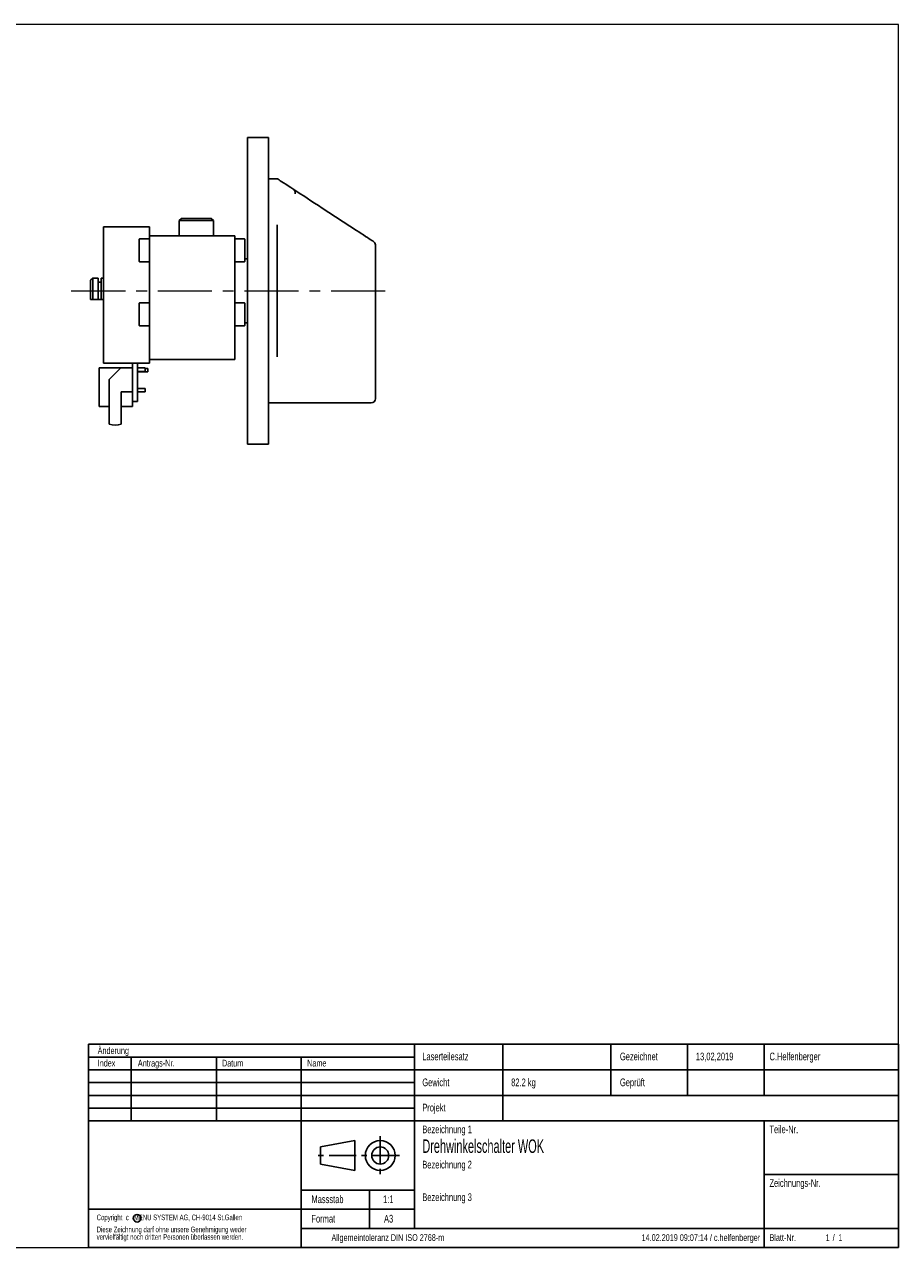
# Model space of a CAD drawing. Header units: millimetres. Extents: x 5 to 415, y 5 to 292.
# Tile 2 of 2: x 210 to 415, y 5 to 292. Entities that reach past the tile are written whole.
import ezdxf

# ---------------------------------------------------------------- set-up
doc = ezdxf.new("R2010")
doc.units = ezdxf.units.MM
doc.linetypes.add('CENTER', pattern=[10.16, 6.35, -1.27, 1.27, -1.27])
doc.linetypes.add('CENTERX2', pattern=[20.32, 12.7, -2.54, 2.54, -2.54])
doc.layers.add('SLD-0', color=179, linetype='Continuous')
doc.styles.add('SLDTEXTSTYLE0', font='TXT', dxfattribs={"width": 0.638186})
doc.styles.add('SLDTEXTSTYLE1', font='TXT', dxfattribs={"width": 0.605})

# ---------------------------------------------------------------- blocks, each defined once
blk = doc.blocks.new('SW_NOTE_0')
at = {"layer": 'SLD-0', "color": 0, "char_height": 1.3229, "attachment_point": 1, "style": 'SLDTEXTSTYLE0'}
for s, insert in [('Copyright  c   MENU SYSTEM AG, CH-9014 St.Gallen', (0, 1.71)), ('vervielfältigt noch dritten Personen überlassen werden.', (0, -2.88)), ('Diese Zeichnung darf ohne unsere Genehmigung weder', (0, -1.12))]:
    blk.add_mtext(s, dxfattribs=dict(at, insert=insert))

msp = doc.modelspace()

# ---------------------------------------------------------------- linework, layer by layer
at = {"color": 7, "linetype": 'Continuous', "lineweight": 18}
for p, q in [((414.8, 292), (4.8, 292)), ((414.8, 5), (414.8, 292)), ((4.8, 5), (414.8, 5))]:
    msp.add_line(p, q, dxfattribs=at)
at = {"color": 7, "linetype": 'Continuous', "lineweight": 25}
for p, q in [((267, 265.49), (262.1, 265.49)), ((262.1, 265.49), (262.1, 193.49)), ((267, 265.49), (267, 193.49)), ((269.17, 255.75), (267, 255.75)), ((273, 253.25), (272.98, 253.26)), ((279.65, 248.91), (287.65, 243.69)), ((239.1, 244.49), (228.3, 244.49)), ((228.3, 244.49), (228.3, 229.49)), ((239.1, 244.49), (239.1, 242.39)), ((246.6, 246.49), (246.1, 245.99)), ((246.1, 245.99), (246.1, 242.39)), ((254.1, 245.99), (246.1, 245.99)), ((246.6, 246.49), (253.6, 246.49)), ((254.1, 245.99), (253.6, 246.49)), ((254.1, 242.39), (254.1, 245.99)), ((269.1, 244.98), (269.1, 214)), ((236.73, 236.39), (236.73, 241.59)), ((239, 241.69), (236.83, 241.69)), ((239.1, 242.39), (259.1, 242.39)), ((239.1, 242.39), (239.1, 238.89)), ((259.1, 242.39), (259.1, 238.89)), ((261.37, 241.69), (259.2, 241.69)), ((261.47, 241.59), (261.47, 238.92)), ((239.1, 238.89), (239.1, 219.39)), ((259.1, 238.89), (259.1, 219.39)), ((261.47, 238.92), (261.47, 236.39)), ((292.1, 204.69), (292.1, 240.25)), ((236.83, 236.29), (239, 236.29)), ((259.2, 236.29), (261.37, 236.29)), ((262.1, 236.99), (261.47, 236.99)), ((225.8, 232.49), (225.3, 231.99)), ((227.05, 232.49), (225.8, 232.49)), ((225.8, 232.49), (225.8, 227.49)), ((227.05, 232.49), (227.05, 227.49)), ((228.3, 232.49), (227.8, 232.49)), ((227.8, 232.49), (227.8, 227.49)), ((225.3, 227.49), (225.3, 231.99)), ((227.8, 231.49), (227.05, 231.49)), ((225.8, 227.49), (225.3, 227.49)), ((227.05, 227.49), (225.8, 227.49)), ((227.05, 227.49), (227.8, 227.49)), ((228.3, 227.49), (227.8, 227.49)), ((228.3, 229.49), (228.3, 214.49)), ((236.73, 221.39), (236.73, 226.59)), ((239, 226.69), (236.83, 226.69)), ((261.37, 226.69), (259.2, 226.69)), ((261.47, 226.59), (261.47, 223.99)), ((261.47, 223.99), (261.47, 221.39)), ((236.83, 221.29), (239, 221.29)), ((259.2, 221.29), (261.37, 221.29)), ((261.47, 221.99), (262.1, 221.99)), ((239.1, 219.39), (239.1, 213.39)), ((259.1, 219.39), (259.1, 213.39)), ((228.3, 212.49), (228.3, 214.49)), ((239.1, 212.49), (228.3, 212.49)), ((235.1, 203.49), (235.1, 212.49)), ((236.3, 203.49), (236.3, 212.49)), ((239.1, 213.39), (259.1, 213.39)), ((239.1, 213.39), (239.1, 212.49)), ((227.3, 211.39), (227.3, 202.39)), ((227.3, 211.39), (232.4, 211.39)), ((229.7, 208.69), (232.4, 211.39)), ((232.4, 211.39), (235.1, 211.39)), ((238.1, 211.39), (236.3, 211.39)), ((238.1, 210.59), (236.3, 210.59)), ((238.7, 210.49), (236.3, 210.49)), ((238.1, 211.39), (238.1, 210.59)), ((238.7, 211.29), (238.1, 211.29)), ((238.7, 211.29), (238.7, 210.49)), ((229.7, 198.19), (229.7, 208.69)), ((235.1, 205.79), (232.5, 205.79)), ((232.5, 205.79), (232.5, 198.19)), ((238.1, 206.59), (236.3, 206.59)), ((238.1, 205.79), (236.3, 205.79)), ((238.1, 206.59), (238.1, 205.79)), ((292.1, 204.69), (292.1, 204.19)), ((227.3, 202.39), (229.7, 202.39)), ((232.5, 202.39), (235.1, 202.39)), ((236.3, 203.49), (235.1, 203.49)), ((235.1, 203.49), (235.1, 202.39)), ((267, 203.19), (291.1, 203.19)), ((262.1, 193.49), (267, 193.49))]:
    msp.add_line(p, q, dxfattribs=at)
at = {"color": 7, "linetype": 'Continuous', "lineweight": 25, "flags": 128}
for points in [[(269.17, 255.75), (269.3, 255.66), (269.51, 255.52), (269.79, 255.34), (270.15, 255.11), (270.57, 254.83), (271.07, 254.51), (271.64, 254.14), (272.27, 253.72), (272.98, 253.26)], [(272.98, 253.26), (273.71, 252.78), (274.49, 252.28), (275.29, 251.75), (276.13, 251.21), (276.99, 250.65), (277.86, 250.08), (278.75, 249.5), (279.65, 248.91)], [(287.65, 243.69), (288.22, 243.32), (288.77, 242.96), (289.31, 242.61), (289.81, 242.28), (290.27, 241.99), (290.67, 241.72), (291.01, 241.5), (291.29, 241.32), (291.49, 241.19), (291.61, 241.11), (291.65, 241.09)]]:
    msp.add_lwpolyline(points, dxfattribs=at)
at = {"color": 7, "linetype": 'Continuous', "lineweight": 25}
for centre, radius, start, end in [((272.09, 252.45), 1.21, 350.6283, 41.3885), ((236.83, 241.59), 0.1, 90, 180), ((239, 241.59), 0.1, 0, 90), ((259.2, 241.59), 0.1, 90, 180), ((261.37, 241.59), 0.1, 0, 90), ((291.1, 240.25), 1, 0, 56.8887), ((236.83, 236.39), 0.1, 180, 270), ((239, 236.39), 0.1, 270, 360), ((259.2, 236.39), 0.1, 180, 270), ((261.37, 236.39), 0.1, 270, 0), ((236.83, 226.59), 0.1, 90, 180), ((239, 226.59), 0.1, 0, 90), ((259.2, 226.59), 0.1, 90, 180), ((261.37, 226.59), 0.1, 0, 90), ((236.83, 221.39), 0.1, 180, 270), ((239, 221.39), 0.1, 270, 0), ((259.2, 221.39), 0.1, 180, 270), ((261.37, 221.39), 0.1, 270, 0), ((291.1, 204.19), 1, 270, 0), ((231.1, 202.99), 5, 253.7398, 286.2602)]:
    msp.add_arc(centre, radius, start, end, dxfattribs=at)
at = {"layer": 'SLD-0', "linetype": 'CENTERX2', "lineweight": 18}
msp.add_line((220.76, 229.49), (296.06, 229.49), dxfattribs=at)
at = {"layer": 'SLD-0'}
for p, q in [((224.8, 52.7), (414.8, 52.7)), ((224.8, 52.7), (224.8, 5)), ((301.3, 52.7), (301.3, 9.5)), ((322, 52.7), (322, 34.7)), ((347.3, 52.7), (347.3, 40.7)), ((365.3, 52.7), (365.3, 40.7)), ((383.3, 52.7), (383.3, 40.7)), ((414.8, 52.7), (414.8, 5)), ((224.8, 49.7), (301.3, 49.7)), ((234.8, 49.7), (234.8, 34.7)), ((254.8, 49.7), (254.8, 34.7)), ((274.7, 49.7), (274.7, 5)), ((224.8, 46.7), (414.8, 46.7)), ((224.8, 43.7), (301.3, 43.7)), ((224.8, 40.7), (414.8, 40.7)), ((224.8, 37.7), (301.3, 37.7)), ((224.8, 34.7), (414.8, 34.7)), ((383.3, 34.7), (383.3, 5)), ((279.25, 28.6), (287.25, 30.1)), ((287.25, 30.1), (287.25, 23.1)), ((279.25, 24.6), (279.25, 28.6)), ((287.25, 23.1), (279.25, 24.6)), ((383.3, 22.1), (414.8, 22.1)), ((274.7, 18.5), (301.3, 18.5)), ((290.7, 18.5), (290.7, 9.5)), ((224.8, 14), (301.3, 14)), ((274.7, 9.5), (414.8, 9.5)), ((224.8, 5), (414.8, 5))]:
    msp.add_line(p, q, dxfattribs=at)
at = {"layer": 'SLD-0', "linetype": 'CENTER'}
for p, q in [((293.25, 31.1), (293.25, 22.1)), ((297.75, 26.6), (278.25, 26.6))]:
    msp.add_line(p, q, dxfattribs=at)
at = {"layer": 'SLD-0'}
for centre, radius in [((293.25, 26.6), 3.5), ((293.25, 26.6), 2), ((236.23, 11.88), 0.9)]:
    msp.add_circle(centre, radius, dxfattribs=at)

# ---------------------------------------------------------------- block references
msp.add_blockref('SW_NOTE_0', (226.73, 11.03), dxfattribs=at)

# ---------------------------------------------------------------- texts
for s, insert, char_height, attachment_point, style in [('Änderung', (226.97, 52), 1.587, 1, 'SLDTEXTSTYLE0'), ('Index', (226.97, 49.07), 1.587, 1, 'SLDTEXTSTYLE0'), ('Antrags-Nr.', (236.4, 49.07), 1.5875, 1, 'SLDTEXTSTYLE0'), ('Datum', (256.13, 49.07), 1.587, 1, 'SLDTEXTSTYLE0'), ('Name', (276.1, 49.07), 1.587, 1, 'SLDTEXTSTYLE0'), ('Laserteilesatz', (303.11, 50.74), 1.8034, 1, 'SLDTEXTSTYLE0'), ('Gezeichnet', (349.46, 50.74), 1.803, 1, 'SLDTEXTSTYLE0'), ('13,02,2019', (367.28, 50.74), 1.803, 1, 'SLDTEXTSTYLE0'), ('C.Helfenberger', (384.54, 50.74), 1.8034, 1, 'SLDTEXTSTYLE0'), ('Gewicht', (303.11, 44.66), 1.803, 1, 'SLDTEXTSTYLE0'), ('82.2 kg', (323.95, 44.66), 1.803, 1, 'SLDTEXTSTYLE0'), ('Geprüft', (349.46, 44.66), 1.803, 1, 'SLDTEXTSTYLE0'), ('Projekt', (303.11, 38.74), 1.803, 1, 'SLDTEXTSTYLE0'), ('Bezeichnung 1', (303.11, 33.63), 1.8034, 1, 'SLDTEXTSTYLE0'), ('Teile-Nr.', (384.54, 33.63), 1.803, 1, 'SLDTEXTSTYLE0'), ('Drehwinkelschalter WOK', (303.11, 30.38), 3.175, 1, 'SLDTEXTSTYLE1'), ('Bezeichnung 2', (303.11, 25.36), 1.8034, 1, 'SLDTEXTSTYLE0'), ('Zeichnungs-Nr.', (384.54, 21.04), 1.8034, 1, 'SLDTEXTSTYLE0'), ('Massstab', (277.11, 17.23), 1.803, 1, 'SLDTEXTSTYLE0'), ('1:1', (293.91, 17.23), 1.803, 1, 'SLDTEXTSTYLE0'), ('Bezeichnung 3', (303.11, 17.71), 1.8034, 1, 'SLDTEXTSTYLE0'), ('Format', (277.11, 12.67), 1.803, 1, 'SLDTEXTSTYLE0'), ('A3', (294.13, 12.67), 1.803, 1, 'SLDTEXTSTYLE0'), ('Allgemeintoleranz DIN ISO 2768-m', (295.03, 8.13), 1.5875, 2, 'SLDTEXTSTYLE0'), ('14.02.2019 09:07:14 / c.helfenberger', (382.33, 8.13), 1.5875, 3, 'SLDTEXTSTYLE0'), ('Blatt-Nr.', (384.54, 8.13), 1.587, 1, 'SLDTEXTSTYLE0'), ('1', (397.71, 8.13), 1.59, 1, 'SLDTEXTSTYLE0'), ('/', (399.36, 8.13), 1.59, 1, 'SLDTEXTSTYLE0'), ('1', (400.69, 8.13), 1.59, 1, 'SLDTEXTSTYLE0')]:
    msp.add_mtext(s, dxfattribs=dict(at, insert=insert, char_height=char_height, attachment_point=attachment_point, style=style))

doc.saveas('drawing.dxf')
